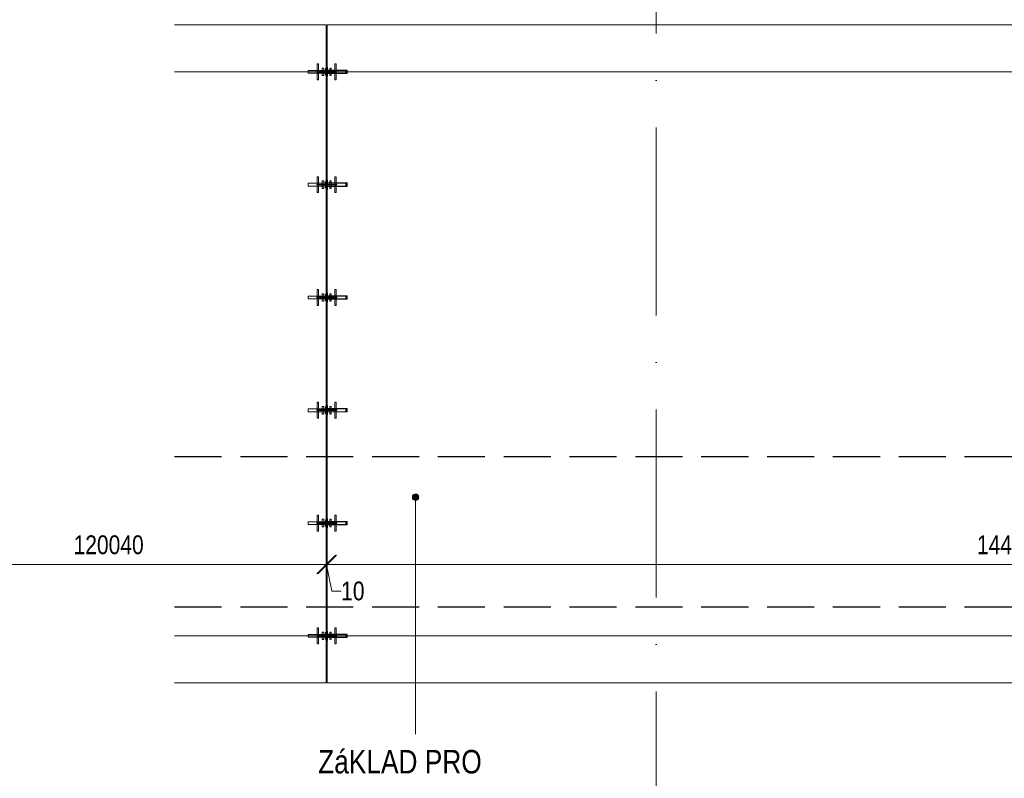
# Model space of a CAD drawing. Header units: millimetres. Extents: x 75701 to 402820, y 135 to 33652.
# Tile 26 of 52: x 157054 to 167523, y 9495 to 17565. Entities that reach past the tile are written whole.
import ezdxf

# ---------------------------------------------------------------- set-up
doc = ezdxf.new("R2010")
doc.units = ezdxf.units.MM
for name, pattern in [('A_CARA_07', [7, 5, -2]), ('A_CARA_15', [7.6, 5, -1.3, 0, -1.3]), ('IMPORT-A_CARA_07', [700, 500, -200]), ('IMPORT-KANVPOVO', [2000, 700, -650, 0, -650]), ('Čerchovaná 20mm', [3000, 2000, -500, 0, -500])]:
    doc.linetypes.add(name, pattern=pattern)
for name, color, linetype, lineweight in [('_KANAL TRASA 1', 10, 'IMPORT-KANVPOVO', 70), ('CA_KOTY', 3, 'Continuous', 9), ('CA_KOTY-100', 3, 'Continuous', 9), ('CA_NEVHRA', 3, 'A_CARA_07', 9), ('CA_OSY', 5, 'A_CARA_15', 9), ('CA_TEXT25', 7, 'Continuous', 9), ('CA_ZAKLADY25', 7, 'Continuous', 13), ('HIDROIDEA_NAHON_ZAKLADY_dwg', 8, 'Continuous', 9), ('Konstrukční přípoje', 7, 'Continuous', 13)]:
    doc.layers.add(name, color=color, linetype=linetype, lineweight=lineweight)
doc.styles.add('Arial_2', font='arial.ttf', dxfattribs={"width": 0.8, "height": 200})
doc.styles.add('Arial_3', font='arial.ttf', dxfattribs={"width": 0.8, "height": 250})
doc.dimstyles.new('HP_Přímá_-_2_mm_Ariel_1-100', dxfattribs={"dimscale": 304.8, "dimtxt": 204.05188, "dimasz": 0.656168, "dimexe": 0.328084, "dimexo": 0.0625, "dimgap": 0.164042, "dimtad": 1, "dimdec": 0, "dimzin": 0, "dimdsep": 46, "dimtxsty": 'Arial_2', "dimblk1": 'OBLIQUE', "dimblk2": 'OBLIQUE', "dimsah": 1, "dimcen": 0.09, "dimazin": 0, "dimtfac": 1, "dimtdec": 4, "dimtix": 1, "dimtmove": 0, "dimatfit": 3, "dimfxl": 0.984252, "dimfxlon": 1, "dimtvp": 1, "dimtolj": 1, "dimtzin": 0, "dimarcsym": 2})
doc.dimstyles.new('HP_Přímá_-_2_mm_Ariel_1-100_1', dxfattribs={"dimscale": 304.8, "dimtxt": 204.05188, "dimasz": 0.656168, "dimexe": 0.328084, "dimexo": 0.0625, "dimgap": 0.164042, "dimtad": 1, "dimdec": 0, "dimzin": 0, "dimdsep": 46, "dimtxsty": 'Arial_2', "dimblk1": 'OBLIQUE', "dimblk2": 'OBLIQUE', "dimsah": 1, "dimcen": 0.09, "dimazin": 0, "dimtfac": 1, "dimtdec": 4, "dimtix": 1, "dimtmove": 1, "dimatfit": 3, "dimfxl": 0.984252, "dimfxlon": 1, "dimtvp": 1, "dimtolj": 1, "dimtzin": 0, "dimarcsym": 2})

# ---------------------------------------------------------------- blocks, each defined once
blk = doc.blocks.new('JDSD JORDAHLę Shear Dowels - JDSD 120HF-2369412-525_600')
at = {"layer": 'CA_NEVHRA'}
for p, q in [((-191, -4), (-191, 4)), ((-191, 4), (-191, 1)), ((-191, 3), (-191, 4)), ((-191, 4), (-191, -1)), ((-191, 4), (-190, 4)), ((-191, 4), (-190, 4)), ((-191, 4), (-190, 4)), ((-191, -4), (-191, 4)), ((-191, 4), (-191, 1)), ((-191, 3), (-191, 4)), ((-191, 4), (-191, -1)), ((-191, 4), (-190, 4)), ((-191, 4), (-190, 4)), ((-191, 4), (-190, 4)), ((-191, 1), (-191, 3)), ((-191, 3), (-191, -3)), ((-191, 1), (-191, 3)), ((-191, 3), (-190, 3)), ((-191, 3), (-190, 3)), ((-191, 3), (-190, 3)), ((-191, 1), (-191, 3)), ((-191, 3), (-191, -3)), ((-191, 1), (-191, 3)), ((-191, 3), (-190, 3)), ((-191, 3), (-190, 3)), ((-191, 3), (-190, 3)), ((-191, -1), (-191, 2)), ((-191, 2), (-191, 1)), ((-191, 2), (-190, 2)), ((-191, 2), (-190, 2)), ((-191, -1), (-191, 2)), ((-191, 2), (-191, 1)), ((-191, 2), (-190, 2)), ((-191, 2), (-190, 2)), ((-191, 1), (-190, 1)), ((-191, 1), (-190, 1)), ((-191, 1), (-190, 1)), ((-191, 1), (-190, 1)), ((-191, 1), (-190, 1)), ((-191, 1), (-190, 1)), ((210, 15), (-190, 15)), ((210, 15), (-190, 15)), ((-190, 15), (-190, -15)), ((-190, 15), (-190, -15)), ((-190, 15), (-190, -15)), ((-190, 15), (-190, -15)), ((-190, 1), (-190, 4)), ((-190, 4), (-190, -4)), ((-190, -1), (-190, 4)), ((-190, 4), (-190, 3)), ((-190, 1), (-190, 4)), ((-190, 4), (-190, -4)), ((-190, -1), (-190, 4)), ((-190, 4), (-190, 3)), ((-190, -3), (-190, 3)), ((-190, 3), (-190, 1)), ((-190, 3), (-190, 1)), ((-190, -3), (-190, 3)), ((-190, 3), (-190, 1)), ((-190, 3), (-190, 1)), ((-190, 1), (-190, 2)), ((-190, 2), (-190, -1)), ((-190, 1), (-190, 2)), ((-190, 2), (-190, -1)), ((-191, 1), (-190, 1)), ((-191, 1), (-190, 1)), ((-8, 3), (-100, 3)), ((-100, 3), (-8, 3)), ((-100, 3), (-100, -3)), ((-100, 3), (-100, -3)), ((-97, 85), (-97, -85)), ((-81, 85), (-97, 85)), ((-81, 85), (-97, 85)), ((-97, 3), (-97, -3)), ((-97, 3), (-81, 3)), ((-97, 3), (-81, 3)), ((-81, -85), (-81, 85)), ((-81, -3), (-81, 3)), ((-42, 40), (-42, -40)), ((-26, 40), (-42, 40)), ((-26, 40), (-42, 40)), ((-42, 3), (-42, -3)), ((-42, 3), (-26, 3)), ((-42, 3), (-26, 3)), ((-26, -40), (-26, 40)), ((-26, -3), (-26, 3)), ((-8, -35), (-8, 35)), ((-8, 35), (-8, -35)), ((-8, 35), (0, 35)), ((-8, 35), (0, 35)), ((0, 15), (-8, 15)), ((0, 15), (-8, 15)), ((-8, -15), (-8, 15)), ((-8, -15), (-8, 15)), ((-8, -15), (-8, 15)), ((-8, -15), (-8, 15)), ((-8, -3), (-8, 3)), ((-8, 3), (-8, -3)), ((0, -35), (0, 35)), ((0, 35), (0, -35)), ((0, 15), (0, -15)), ((0, 15), (0, -15)), ((0, 15), (0, -15)), ((0, 15), (0, -15)), ((10, -50), (10, 50)), ((10, 50), (10, -50)), ((10, 50), (14, 50)), ((10, 50), (14, 50)), ((14, 15), (10, 15)), ((14, 15), (10, 15)), ((10, -15), (10, 15)), ((10, -15), (10, 15)), ((10, -15), (10, 15)), ((10, -15), (10, 15)), ((14, -50), (14, 50)), ((14, 50), (14, -50)), ((220, 18), (14, 18)), ((220, 18), (14, 18)), ((14, 18), (14, -18)), ((14, 18), (14, -18)), ((14, 18), (14, -18)), ((14, 18), (14, -18)), ((220, 15), (14, 15)), ((220, 15), (14, 15)), ((14, -15), (14, 15)), ((14, -15), (14, 15)), ((14, -15), (14, 15)), ((14, -15), (14, 15)), ((14, 15), (14, -15)), ((14, 15), (14, -15)), ((14, 15), (14, -15)), ((14, 15), (14, -15)), ((114, 3), (14, 3)), ((14, 3), (114, 3)), ((14, 3), (14, -3)), ((14, 3), (14, -3)), ((38, 40), (38, -40)), ((54, 40), (38, 40)), ((54, 40), (38, 40)), ((38, 3), (38, -3)), ((38, 3), (54, 3)), ((38, 3), (54, 3)), ((54, -40), (54, 40)), ((54, -3), (54, 3)), ((92, 85), (92, -85)), ((108, 85), (92, 85)), ((108, 85), (92, 85)), ((92, 3), (92, -3)), ((92, 3), (108, 3)), ((92, 3), (108, 3)), ((108, -85), (108, 85)), ((108, -3), (108, 3)), ((114, -3), (114, 3)), ((114, 3), (114, -3)), ((210, -15), (210, 15)), ((210, -15), (210, 15)), ((210, -15), (210, 15)), ((210, -15), (210, 15)), ((222, 18), (220, 18)), ((222, 18), (220, 18)), ((220, -15), (220, 15)), ((220, -15), (220, 15)), ((220, -15), (220, 15)), ((220, -15), (220, 15)), ((222, -18), (222, 18)), ((222, -18), (222, 18)), ((222, -18), (222, 18)), ((222, -18), (222, 18)), ((222, 4), (222, 1)), ((222, -4), (222, 4)), ((222, 4), (223, 4)), ((223, 4), (222, 4)), ((222, 4), (222, 1)), ((222, -4), (222, 4)), ((222, 4), (223, 4)), ((223, 4), (222, 4)), ((222, 1), (222, 3)), ((222, 3), (222, -3)), ((223, 3), (222, 3)), ((223, 3), (222, 3)), ((222, 1), (222, 3)), ((222, 3), (222, -3)), ((223, 3), (222, 3)), ((223, 3), (222, 3)), ((222, 1), (222, -4)), ((222, -2), (222, 1)), ((223, 1), (222, 1)), ((223, 1), (222, 1)), ((222, 1), (223, 1)), ((222, 1), (222, -4)), ((222, -2), (222, 1)), ((223, 1), (222, 1)), ((223, 1), (222, 1)), ((222, 1), (223, 1)), ((223, 4), (223, -4)), ((223, 1), (223, 4)), ((223, 4), (223, -4)), ((223, 1), (223, 4)), ((223, -3), (223, 3)), ((223, 3), (223, 1)), ((223, -3), (223, 3)), ((223, 3), (223, 1)), ((223, 1), (223, -2)), ((223, -4), (223, 1)), ((223, 1), (223, -2)), ((223, -4), (223, 1)), ((-191, -3), (-191, -1)), ((-191, -1), (-191, -4)), ((-191, -1), (-190, -1)), ((-191, -1), (-190, -1)), ((-190, -1), (-191, -1)), ((-191, -3), (-191, -1)), ((-191, -1), (-191, -4)), ((-191, -1), (-190, -1)), ((-191, -1), (-190, -1)), ((-190, -1), (-191, -1)), ((-191, -3), (-190, -3)), ((-191, -3), (-190, -3)), ((-191, -3), (-190, -3)), ((-191, -3), (-190, -3)), ((-190, -4), (-191, -4)), ((-191, -4), (-190, -4)), ((-190, -4), (-191, -4)), ((-191, -4), (-190, -4)), ((-190, -4), (-190, -1)), ((-190, -1), (-190, -3)), ((-190, -4), (-190, -1)), ((-190, -1), (-190, -3)), ((-190, -15), (210, -15)), ((-190, -15), (210, -15)), ((-8, -3), (-100, -3)), ((-100, -3), (-8, -3)), ((-81, -3), (-97, -3)), ((-81, -3), (-97, -3)), ((-97, -85), (-81, -85)), ((-97, -85), (-81, -85)), ((-26, -3), (-42, -3)), ((-26, -3), (-42, -3)), ((-42, -40), (-26, -40)), ((-42, -40), (-26, -40)), ((-8, -15), (0, -15)), ((-8, -15), (0, -15)), ((0, -35), (-8, -35)), ((-8, -35), (0, -35)), ((10, -15), (14, -15)), ((10, -15), (14, -15)), ((14, -50), (10, -50)), ((10, -50), (14, -50)), ((114, -3), (14, -3)), ((14, -3), (114, -3)), ((14, -15), (220, -15)), ((14, -15), (220, -15)), ((14, -18), (220, -18)), ((14, -18), (220, -18)), ((54, -3), (38, -3)), ((54, -3), (38, -3)), ((38, -40), (54, -40)), ((38, -40), (54, -40)), ((108, -3), (92, -3)), ((108, -3), (92, -3)), ((92, -85), (108, -85)), ((92, -85), (108, -85)), ((220, -18), (222, -18)), ((220, -18), (222, -18)), ((223, -1), (222, -1)), ((222, -3), (222, -1)), ((222, -1), (222, -4)), ((222, -3), (222, -1)), ((222, -1), (222, -2)), ((223, -1), (222, -1)), ((223, -1), (222, -1)), ((223, -1), (222, -1)), ((223, -1), (222, -1)), ((222, -3), (222, -1)), ((222, -1), (222, -4)), ((222, -3), (222, -1)), ((222, -1), (222, -2)), ((223, -1), (222, -1)), ((223, -1), (222, -1)), ((223, -1), (222, -1)), ((223, -2), (222, -2)), ((223, -2), (222, -2)), ((223, -2), (222, -2)), ((223, -2), (222, -2)), ((222, -4), (222, -3)), ((223, -3), (222, -3)), ((223, -3), (222, -3)), ((223, -3), (222, -3)), ((222, -4), (222, -3)), ((223, -3), (222, -3)), ((223, -3), (222, -3)), ((223, -3), (222, -3)), ((223, -4), (222, -4)), ((223, -4), (222, -4)), ((223, -4), (222, -4)), ((223, -4), (222, -4)), ((223, -4), (222, -4)), ((223, -4), (222, -4)), ((223, -4), (223, -1)), ((223, -1), (223, -3)), ((223, -2), (223, -1)), ((223, -1), (223, -3)), ((223, -4), (223, -1)), ((223, -1), (223, -3)), ((223, -2), (223, -1)), ((223, -1), (223, -3)), ((223, -3), (223, -4)), ((223, -3), (223, -4))]:
    blk.add_line(p, q, dxfattribs=at)
blk = doc.blocks.new('JDSD JORDAHLę Shear Dowels - JDSD 120HF-V4-525_600')
at = {"layer": 'Konstrukční přípoje'}
for p, q in [((-191, -4), (-191, 4)), ((-191, 4), (-191, 1)), ((-191, 3), (-191, 4)), ((-191, 4), (-191, -1)), ((-191, 4), (-190, 4)), ((-191, 4), (-190, 4)), ((-191, 4), (-190, 4)), ((-191, -4), (-191, 4)), ((-191, 4), (-191, 1)), ((-191, 3), (-191, 4)), ((-191, 4), (-191, -1)), ((-191, 4), (-190, 4)), ((-191, 4), (-190, 4)), ((-191, 4), (-190, 4)), ((-191, 1), (-191, 3)), ((-191, 3), (-191, -3)), ((-191, 1), (-191, 3)), ((-191, 3), (-190, 3)), ((-191, 3), (-190, 3)), ((-191, 3), (-190, 3)), ((-191, 1), (-191, 3)), ((-191, 3), (-191, -3)), ((-191, 1), (-191, 3)), ((-191, 3), (-190, 3)), ((-191, 3), (-190, 3)), ((-191, 3), (-190, 3)), ((-191, -1), (-191, 2)), ((-191, 2), (-191, 1)), ((-191, 2), (-190, 2)), ((-191, 2), (-190, 2)), ((-191, -1), (-191, 2)), ((-191, 2), (-191, 1)), ((-191, 2), (-190, 2)), ((-191, 2), (-190, 2)), ((-191, 1), (-190, 1)), ((-191, 1), (-190, 1)), ((-191, 1), (-190, 1)), ((-191, 1), (-190, 1)), ((-191, 1), (-190, 1)), ((-191, 1), (-190, 1)), ((210, 15), (-190, 15)), ((210, 15), (-190, 15)), ((-190, 15), (-190, -15)), ((-190, 15), (-190, -15)), ((-190, 15), (-190, -15)), ((-190, 15), (-190, -15)), ((-190, 1), (-190, 4)), ((-190, 4), (-190, -4)), ((-190, -1), (-190, 4)), ((-190, 4), (-190, 3)), ((-190, 1), (-190, 4)), ((-190, 4), (-190, -4)), ((-190, -1), (-190, 4)), ((-190, 4), (-190, 3)), ((-190, -3), (-190, 3)), ((-190, 3), (-190, 1)), ((-190, 3), (-190, 1)), ((-190, -3), (-190, 3)), ((-190, 3), (-190, 1)), ((-190, 3), (-190, 1)), ((-190, 1), (-190, 2)), ((-190, 2), (-190, -1)), ((-190, 1), (-190, 2)), ((-190, 2), (-190, -1)), ((-191, 1), (-190, 1)), ((-191, 1), (-190, 1)), ((-8, 3), (-100, 3)), ((-100, 3), (-8, 3)), ((-100, 3), (-100, -3)), ((-100, 3), (-100, -3)), ((-97, 85), (-97, -85)), ((-81, 85), (-97, 85)), ((-81, 85), (-97, 85)), ((-97, 3), (-97, -3)), ((-97, 3), (-81, 3)), ((-97, 3), (-81, 3)), ((-81, -85), (-81, 85)), ((-81, -3), (-81, 3)), ((-42, 40), (-42, -40)), ((-26, 40), (-42, 40)), ((-26, 40), (-42, 40)), ((-42, 3), (-42, -3)), ((-42, 3), (-26, 3)), ((-42, 3), (-26, 3)), ((-26, -40), (-26, 40)), ((-26, -3), (-26, 3)), ((-8, -35), (-8, 35)), ((-8, 35), (-8, -35)), ((-8, 35), (0, 35)), ((-8, 35), (0, 35)), ((0, 15), (-8, 15)), ((0, 15), (-8, 15)), ((-8, -15), (-8, 15)), ((-8, -15), (-8, 15)), ((-8, -15), (-8, 15)), ((-8, -15), (-8, 15)), ((-8, -3), (-8, 3)), ((-8, 3), (-8, -3)), ((0, -35), (0, 35)), ((0, 35), (0, -35)), ((0, 15), (0, -15)), ((0, 15), (0, -15)), ((0, 15), (0, -15)), ((0, 15), (0, -15)), ((10, -50), (10, 50)), ((10, 50), (10, -50)), ((10, 50), (14, 50)), ((10, 50), (14, 50)), ((14, 15), (10, 15)), ((14, 15), (10, 15)), ((10, -15), (10, 15)), ((10, -15), (10, 15)), ((10, -15), (10, 15)), ((10, -15), (10, 15)), ((14, -50), (14, 50)), ((14, 50), (14, -50)), ((220, 18), (14, 18)), ((220, 18), (14, 18)), ((14, 18), (14, -18)), ((14, 18), (14, -18)), ((14, 18), (14, -18)), ((14, 18), (14, -18)), ((220, 15), (14, 15)), ((220, 15), (14, 15)), ((14, -15), (14, 15)), ((14, -15), (14, 15)), ((14, -15), (14, 15)), ((14, -15), (14, 15)), ((14, 15), (14, -15)), ((14, 15), (14, -15)), ((14, 15), (14, -15)), ((14, 15), (14, -15)), ((114, 3), (14, 3)), ((14, 3), (114, 3)), ((14, 3), (14, -3)), ((14, 3), (14, -3)), ((38, 40), (38, -40)), ((54, 40), (38, 40)), ((54, 40), (38, 40)), ((38, 3), (38, -3)), ((38, 3), (54, 3)), ((38, 3), (54, 3)), ((54, -40), (54, 40)), ((54, -3), (54, 3)), ((92, 85), (92, -85)), ((108, 85), (92, 85)), ((108, 85), (92, 85)), ((92, 3), (92, -3)), ((92, 3), (108, 3)), ((92, 3), (108, 3)), ((108, -85), (108, 85)), ((108, -3), (108, 3)), ((114, -3), (114, 3)), ((114, 3), (114, -3)), ((210, -15), (210, 15)), ((210, -15), (210, 15)), ((210, -15), (210, 15)), ((210, -15), (210, 15)), ((222, 18), (220, 18)), ((222, 18), (220, 18)), ((220, -15), (220, 15)), ((220, -15), (220, 15)), ((220, -15), (220, 15)), ((220, -15), (220, 15)), ((222, -18), (222, 18)), ((222, -18), (222, 18)), ((222, -18), (222, 18)), ((222, -18), (222, 18)), ((222, 4), (222, 1)), ((222, -4), (222, 4)), ((222, 4), (223, 4)), ((223, 4), (222, 4)), ((222, 4), (222, 1)), ((222, -4), (222, 4)), ((222, 4), (223, 4)), ((223, 4), (222, 4)), ((222, 1), (222, 3)), ((222, 3), (222, -3)), ((223, 3), (222, 3)), ((223, 3), (222, 3)), ((222, 1), (222, 3)), ((222, 3), (222, -3)), ((223, 3), (222, 3)), ((223, 3), (222, 3)), ((222, 1), (222, -4)), ((222, -2), (222, 1)), ((223, 1), (222, 1)), ((223, 1), (222, 1)), ((222, 1), (223, 1)), ((222, 1), (222, -4)), ((222, -2), (222, 1)), ((223, 1), (222, 1)), ((223, 1), (222, 1)), ((222, 1), (223, 1)), ((223, 4), (223, -4)), ((223, 1), (223, 4)), ((223, 4), (223, -4)), ((223, 1), (223, 4)), ((223, -3), (223, 3)), ((223, 3), (223, 1)), ((223, -3), (223, 3)), ((223, 3), (223, 1)), ((223, 1), (223, -2)), ((223, -4), (223, 1)), ((223, 1), (223, -2)), ((223, -4), (223, 1)), ((-191, -3), (-191, -1)), ((-191, -1), (-191, -4)), ((-191, -1), (-190, -1)), ((-191, -1), (-190, -1)), ((-190, -1), (-191, -1)), ((-191, -3), (-191, -1)), ((-191, -1), (-191, -4)), ((-191, -1), (-190, -1)), ((-191, -1), (-190, -1)), ((-190, -1), (-191, -1)), ((-191, -3), (-190, -3)), ((-191, -3), (-190, -3)), ((-191, -3), (-190, -3)), ((-191, -3), (-190, -3)), ((-190, -4), (-191, -4)), ((-191, -4), (-190, -4)), ((-190, -4), (-191, -4)), ((-191, -4), (-190, -4)), ((-190, -4), (-190, -1)), ((-190, -1), (-190, -3)), ((-190, -4), (-190, -1)), ((-190, -1), (-190, -3)), ((-190, -15), (210, -15)), ((-190, -15), (210, -15)), ((-8, -3), (-100, -3)), ((-100, -3), (-8, -3)), ((-81, -3), (-97, -3)), ((-81, -3), (-97, -3)), ((-97, -85), (-81, -85)), ((-97, -85), (-81, -85)), ((-26, -3), (-42, -3)), ((-26, -3), (-42, -3)), ((-42, -40), (-26, -40)), ((-42, -40), (-26, -40)), ((-8, -15), (0, -15)), ((-8, -15), (0, -15)), ((0, -35), (-8, -35)), ((-8, -35), (0, -35)), ((10, -15), (14, -15)), ((10, -15), (14, -15)), ((14, -50), (10, -50)), ((10, -50), (14, -50)), ((114, -3), (14, -3)), ((14, -3), (114, -3)), ((14, -15), (220, -15)), ((14, -15), (220, -15)), ((14, -18), (220, -18)), ((14, -18), (220, -18)), ((54, -3), (38, -3)), ((54, -3), (38, -3)), ((38, -40), (54, -40)), ((38, -40), (54, -40)), ((108, -3), (92, -3)), ((108, -3), (92, -3)), ((92, -85), (108, -85)), ((92, -85), (108, -85)), ((220, -18), (222, -18)), ((220, -18), (222, -18)), ((223, -1), (222, -1)), ((222, -3), (222, -1)), ((222, -1), (222, -4)), ((222, -3), (222, -1)), ((222, -1), (222, -2)), ((223, -1), (222, -1)), ((223, -1), (222, -1)), ((223, -1), (222, -1)), ((223, -1), (222, -1)), ((222, -3), (222, -1)), ((222, -1), (222, -4)), ((222, -3), (222, -1)), ((222, -1), (222, -2)), ((223, -1), (222, -1)), ((223, -1), (222, -1)), ((223, -1), (222, -1)), ((223, -2), (222, -2)), ((223, -2), (222, -2)), ((223, -2), (222, -2)), ((223, -2), (222, -2)), ((222, -4), (222, -3)), ((223, -3), (222, -3)), ((223, -3), (222, -3)), ((223, -3), (222, -3)), ((222, -4), (222, -3)), ((223, -3), (222, -3)), ((223, -3), (222, -3)), ((223, -3), (222, -3)), ((223, -4), (222, -4)), ((223, -4), (222, -4)), ((223, -4), (222, -4)), ((223, -4), (222, -4)), ((223, -4), (222, -4)), ((223, -4), (222, -4)), ((223, -4), (223, -1)), ((223, -1), (223, -3)), ((223, -2), (223, -1)), ((223, -1), (223, -3)), ((223, -4), (223, -1)), ((223, -1), (223, -3)), ((223, -2), (223, -1)), ((223, -1), (223, -3)), ((223, -3), (223, -4)), ((223, -3), (223, -4))]:
    blk.add_line(p, q, dxfattribs=at)
blk = doc.blocks.new('HIDROIDEA_NAHON_ZAKLADY_dwg-2120815-525_600')
at = {"layer": '_KANAL TRASA 1', "color": 250, "linetype": 'IMPORT-A_CARA_07', "lineweight": 25}
for p, q in [((271493, 5062), (280879, 5062)), ((271493, 3462), (280879, 3462))]:
    blk.add_line(p, q, dxfattribs=at)
blk = doc.blocks.new('DIMBLOCK21-525_600')
at = {"layer": 'CA_KOTY-100'}
for p, q in [((154090, 11770), (154090, 12070)), ((160313, 11770), (160313, 12070)), ((154090, 11770), (154190, 11870)), ((160313, 11770), (160413, 11870)), ((154090, 11770), (153990, 11670)), ((154090, 11770), (160313, 11770)), ((154090, 11770), (154090, 11670)), ((160313, 11770), (160213, 11670)), ((160313, 11770), (160313, 11670))]:
    blk.add_line(p, q, dxfattribs=at)
at = {"layer": 'CA_KOTY-100', "color": 0, "insert": (157627, 12079), "char_height": 200, "width": 881.5, "attachment_point": 1, "line_spacing_factor": 0.941778, "style": 'Arial_2'}
blk.add_mtext('120040', dxfattribs=at)
blk = doc.blocks.new('_Oblique')
at = {"color": 0, "linetype": 'ByBlock', "lineweight": -2}
blk.add_line((-0.5, -0.5), (0.5, 0.5), dxfattribs=at)
blk = doc.blocks.new('DIMBLOCK22-525_600')
at = {"layer": 'CA_KOTY-100'}
for p, q in [((160313, 11770), (160313, 12070)), ((160323, 11770), (160323, 12070)), ((160313, 11770), (160413, 11870)), ((160323, 11770), (160423, 11870)), ((160313, 11770), (160213, 11670)), ((160323, 11770), (160223, 11670)), ((160313, 11770), (160323, 11770)), ((160313, 11770), (160313, 11670)), ((160372, 11486), (160318, 11770)), ((160323, 11770), (160323, 11670)), ((160472, 11486), (160372, 11486))]:
    blk.add_line(p, q, dxfattribs=at)
at = {"layer": 'CA_KOTY-100', "color": 0, "insert": (160472, 11588), "char_height": 200, "width": 293.83, "attachment_point": 1, "line_spacing_factor": 0.941778, "style": 'Arial_2'}
blk.add_mtext('10', dxfattribs=at)
blk = doc.blocks.new('DIMBLOCK23-525_600')
at = {"layer": 'CA_KOTY-100'}
for p, q in [((160323, 11770), (160323, 12070)), ((174753, 11770), (174753, 12070)), ((160323, 11770), (160423, 11870)), ((174753, 11770), (174853, 11870)), ((160323, 11770), (160223, 11670)), ((160323, 11770), (174753, 11770)), ((160323, 11770), (160323, 11670)), ((174753, 11770), (174653, 11670)), ((174753, 11770), (174753, 11670))]:
    blk.add_line(p, q, dxfattribs=at)
at = {"layer": 'CA_KOTY-100', "color": 0, "insert": (167232, 12079), "char_height": 200, "width": 734.59, "attachment_point": 1, "line_spacing_factor": 0.941778, "style": 'Arial_2'}
blk.add_mtext('14430', dxfattribs=at)

msp = doc.modelspace()

# ---------------------------------------------------------------- hatches: boundary and pattern name
at = {"layer": 'CA_TEXT25'}
h = msp.add_hatch(color=256, dxfattribs=at)
edge = h.paths.add_edge_path()
edge.add_arc((161264, 12484.4), 35, 0, 360)

# ---------------------------------------------------------------- linework, layer by layer
at = {"layer": 'CA_OSY', "linetype": 'Čerchovaná 20mm'}
msp.add_line((163822.7, 2417), (163822.7, 30958.1), dxfattribs=at)
at = {"layer": 'CA_OSY'}
for p, q in [((174252.7, 17009.9), (158701.5, 17009.9)), ((174252.7, 11009.9), (158701.5, 11009.9))]:
    msp.add_line(p, q, dxfattribs=at)
at = {"layer": 'CA_TEXT25', "color": 50}
msp.add_line((161264, 12484.4), (161264, 9964.2), dxfattribs=at)
msp.add_circle((161264, 12484.4), 35, dxfattribs=at)
at = {"layer": 'CA_ZAKLADY25'}
for p, q in [((158701.5, 17509.9), (160312.7, 17509.9)), ((160312.7, 17509.9), (160312.7, 10509.9)), ((160322.7, 10509.9), (160322.7, 17509.9)), ((160322.7, 17509.9), (174752.7, 17509.9)), ((160312.7, 10509.9), (158701.5, 10509.9)), ((174752.7, 10509.9), (160322.7, 10509.9))]:
    msp.add_line(p, q, dxfattribs=at)

# ---------------------------------------------------------------- block references
at = {"layer": 'CA_NEVHRA'}
msp.add_blockref('JDSD JORDAHLę Shear Dowels - JDSD 120HF-2369412-525_600', (160312.7, 11009.9), dxfattribs=at)
at = {"layer": 'HIDROIDEA_NAHON_ZAKLADY_dwg', "color": 50}
msp.add_blockref('HIDROIDEA_NAHON_ZAKLADY_dwg-2120815-525_600', (-112791.5, 7857.2), dxfattribs=at)
at = {"layer": 'Konstrukční přípoje'}
for p in [(160312.7, 17009.9), (160312.7, 15809.9), (160312.7, 14609.9), (160312.7, 13409.9), (160312.7, 12209.9)]:
    msp.add_blockref('JDSD JORDAHLę Shear Dowels - JDSD 120HF-V4-525_600', p, dxfattribs=at)

# ---------------------------------------------------------------- texts
at = {"layer": 'CA_TEXT25', "insert": (160228, 9796.7), "char_height": 250, "width": 2231.898, "attachment_point": 1, "style": 'Arial_3', "bg_fill": 3, "box_fill_scale": 1.25, "bg_fill_color": 256, "bg_fill_true_color": 13158600, "bg_fill_transparency": 0}
msp.add_mtext('ZáKLAD PRO ', dxfattribs=at)

# ---------------------------------------------------------------- dimensions: what is measured, and where the dimension line sits
at = {"layer": 'CA_KOTY'}
for base, p1, p2, override, picture, middle in [((160312.7, 11769.8), (154090, 12069.8), (160312.7, 12069.8), {"dimpost": '<>', "dimfxl": 6222.631523}, 'DIMBLOCK21-525_600', (157201.4, 11922)), ((174752.7, 11769.8), (160322.7, 12069.8), (174752.7, 12069.8), {"dimpost": '<>', "dimfxl": 14430}, 'DIMBLOCK23-525_600', (167537.7, 11922))]:
    dim = msp.add_linear_dim(base=base, p1=p1, p2=p2, dimstyle='HP_Přímá_-_2_mm_Ariel_1-100', override=override, dxfattribs=at)
    dim.commit()
    dim.dimension.update_dxf_attribs({"geometry": picture, "text_midpoint": middle})
dim = msp.add_linear_dim(base=(160322.7, 11769.8), p1=(160312.7, 12069.8), p2=(160322.7, 12069.8), dimstyle='HP_Přímá_-_2_mm_Ariel_1-100_1', override={"dimpost": '<>', "dimfxl": 10}, dxfattribs=at)
dim.commit()
dim.dimension.update_dxf_attribs({"geometry": 'DIMBLOCK22-525_600', "text_midpoint": (160619.1, 11455.1), "dimtype": 160})

doc.saveas('drawing.dxf')
